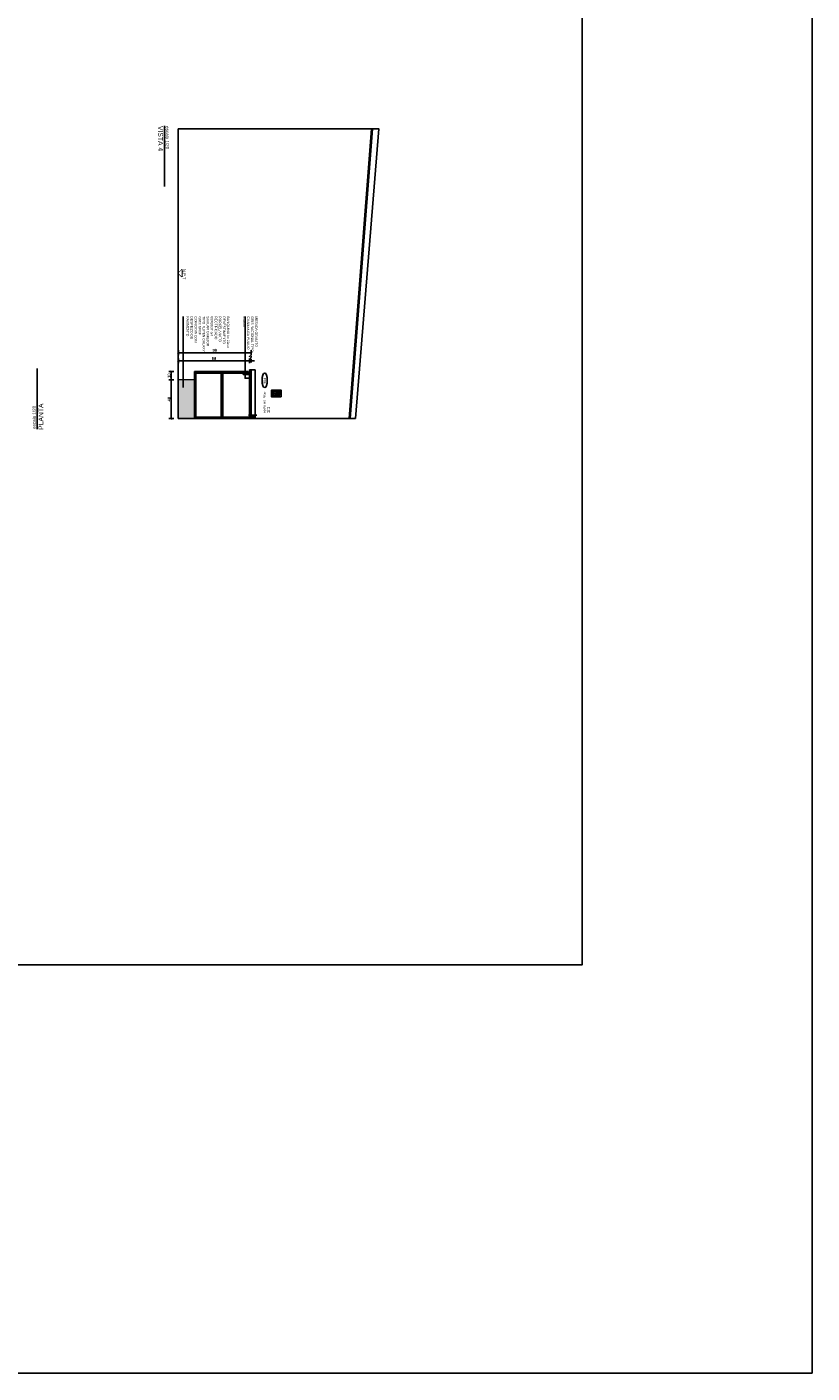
# Model space of a CAD drawing. Extents: x 1 to 126, y -14 to 17.
# Tile 131 of 132: x 116 to 126, y -14 to 3. Entities that reach past the tile are written whole.
import ezdxf
from ezdxf.enums import TextEntityAlignment as Align

# ---------------------------------------------------------------- set-up
doc = ezdxf.new("R2010")
doc.units = 0
doc.set_wipeout_variables(frame=1)
doc.header["$PDMODE"] = 3
doc.linetypes.add('DASHDOT', pattern=[1, 0.5, -0.25, 0, -0.25])
doc.linetypes.add('HIDDEN2', pattern=[0.1875, 0.125, -0.0625])
for name, color, linetype in [('A MURO', 1, 'Continuous'), ('A MURO VISTO', 2, 'Continuous'), ('A PROYECCION 2', 2, 'Continuous'), ('A PROYECCION DISC', 253, 'HIDDEN2'), ('A-ANNO-PLANI @ 20', 1, 'Continuous'), ('A-ANNO-TEXT @ 20', 2, 'Continuous'), ('A-ANOT-COTA-PARC', 1, 'Continuous'), ('A-ANOT-NIVL @ 20', 2, 'Continuous'), ('A-ANOT-TTEC', 2, 'Continuous'), ('ACOT-P', 2, 'Continuous'), ('AE-ALBA-1', 1, 'Continuous'), ('E-ELEC', 1, 'Continuous'), ('TEXTOS', 2, 'Continuous')]:
    doc.layers.add(name, color=color, linetype=linetype)
doc.layers.add('A-ALBA-4', color=2, linetype='Continuous', lineweight=25)
doc.styles.add('ARIAL', font='arial.ttf')
doc.styles.add('BIS-COTA', font='swissb.ttf')
doc.styles.add('BIS-TXT', font='swiss.ttf')
doc.styles.add('E5-100', font='micross.ttf')
doc.styles.add('ROMANS', font='romans.shx')
doc.dimstyles.new('BIS-COTA-PARC', dxfattribs={"dimscale": 0, "dimtxt": 0.0018, "dimasz": 0.001, "dimexe": 0.0015, "dimexo": 0, "dimgap": 0.0005, "dimtad": 1, "dimdec": 0, "dimlfac": 100, "dimzin": 9, "dimdsep": 46, "dimtxsty": 'BIS-COTA', "dimblk": 'OBLIQUE', "dimcen": 2.5, "dimclrd": 256, "dimclre": 251, "dimclrt": 2, "dimadec": 1, "dimazin": 2, "dimtfac": 1, "dimtdec": 0, "dimtix": 1, "dimtmove": 2, "dimatfit": 3, "dimldrblk": 'DOT', "dimfxl": 0.0015, "dimfxlon": 1, "dimtolj": 1, "dimtzin": 0, "dimarcsym": 0})
doc.dimstyles.new('ESC20', dxfattribs={"dimtxt": 0.04, "dimasz": 0.02, "dimexe": 0, "dimexo": 0, "dimgap": 0.02, "dimtad": 1, "dimtoh": 1, "dimdec": 0, "dimlfac": 100, "dimzin": 12, "dimdsep": 46, "dimtxsty": 'ROMANS', "dimblk1": 'PUNTO', "dimblk2": 'PUNTO', "dimsah": 1, "dimcen": 0, "dimse1": 1, "dimse2": 1, "dimclrd": 8, "dimclre": 1, "dimadec": 0, "dimazin": 0, "dimtfac": 0.1, "dimtdec": 0, "dimtix": 1, "dimtmove": 2, "dimatfit": 3, "dimldrblk": 'PUNTO', "dimfxl": 1, "dimtvp": 0.7, "dimtolj": 1, "dimtzin": 0, "dimarcsym": 0})
pattern_1 = [(225, (23.618083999, 93.220245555), (8.838834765e-06, -8.838834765e-06), [])]

# ---------------------------------------------------------------- blocks, each defined once
blk = doc.blocks.new('_Oblique')
at = {"color": 0, "lineweight": -2}
blk.add_line((-0.5, -0.5), (0.5, 0.5), dxfattribs=at)
blk = doc.blocks.new('*D153')
at = {"layer": 'A-ANOT-COTA-PARC', "color": 251, "lineweight": -2, "transparency": 16777216}
for p, q in [((117.931, -1.536), (117.871, -1.536)), ((117.931, -2.016), (117.871, -2.016))]:
    blk.add_line(p, q, dxfattribs=at)
at = {"layer": 'A-ANOT-COTA-PARC', "lineweight": -2, "transparency": 16777216}
blk.add_line((117.901, -2.016), (117.901, -1.536), dxfattribs=at)
at = {"layer": 'Defpoints', "color": 0, "transparency": 16777216}
for p in [(117.901, -1.536), (117.988, -1.536), (117.988, -2.016)]:
    blk.add_point(p, dxfattribs=at)
at = {"layer": 'A-ANOT-COTA-PARC', "lineweight": -2, "transparency": 16777216, "xscale": 0.02, "yscale": 0.02, "zscale": 0.02}
for p, rotation in [((117.901, -1.536), 90), ((117.901, -2.016), 270)]:
    blk.add_blockref('_Oblique', p, dxfattribs=dict(at, rotation=rotation))
at = {"layer": 'A-ANOT-COTA-PARC', "color": 2, "transparency": 16777216, "insert": (117.873, -1.776), "char_height": 0.036, "attachment_point": 5, "rotation": 90, "style": 'BIS-COTA'}
blk.add_mtext('\\A1;48', dxfattribs=at)
blk = doc.blocks.new('_Dot')
at = {"color": 0, "linetype": 'ByBlock', "lineweight": -2}
blk.add_line((-0.5, 0), (-1, 0), dxfattribs=at)
at = {"color": 0, "linetype": 'ByBlock', "const_width": 0.5}
blk.add_lwpolyline([(-0.25, 0, 1), (0.25, 0, 1)], format="xyb", close=True, dxfattribs=at)
blk = doc.blocks.new('*D154')
at = {"layer": 'A-ANOT-COTA-PARC', "color": 251, "lineweight": -2, "transparency": 16777216}
for p, q in [((117.988, -1.332), (117.988, -1.272)), ((118.868, -1.332), (118.868, -1.272))]:
    blk.add_line(p, q, dxfattribs=at)
at = {"layer": 'A-ANOT-COTA-PARC', "lineweight": -2, "transparency": 16777216}
blk.add_line((118.868, -1.302), (117.988, -1.302), dxfattribs=at)
at = {"layer": 'Defpoints', "color": 0, "transparency": 16777216}
for p in [(117.988, -1.302), (117.988, -1.476), (118.868, -1.563)]:
    blk.add_point(p, dxfattribs=at)
at = {"layer": 'A-ANOT-COTA-PARC', "lineweight": -2, "transparency": 16777216, "xscale": 0.02, "yscale": 0.02, "zscale": 0.02, "rotation": 180}
blk.add_blockref('_Oblique', (117.988, -1.302), dxfattribs=at)
at = {"layer": 'A-ANOT-COTA-PARC', "lineweight": -2, "transparency": 16777216, "xscale": 0.02, "yscale": 0.02, "zscale": 0.02}
blk.add_blockref('_Oblique', (118.868, -1.302), dxfattribs=at)
at = {"layer": 'A-ANOT-COTA-PARC', "color": 2, "transparency": 16777216, "insert": (118.428, -1.273), "char_height": 0.036, "attachment_point": 5, "style": 'BIS-COTA'}
blk.add_mtext('\\A1;88', dxfattribs=at)
blk = doc.blocks.new('*D155')
at = {"layer": 'A-ANOT-COTA-PARC', "color": 251, "lineweight": -2, "transparency": 16777216}
for p, q in [((117.988, -1.232), (117.988, -1.172)), ((118.888, -1.232), (118.888, -1.172))]:
    blk.add_line(p, q, dxfattribs=at)
at = {"layer": 'A-ANOT-COTA-PARC', "lineweight": -2, "transparency": 16777216}
blk.add_line((118.888, -1.202), (117.988, -1.202), dxfattribs=at)
at = {"layer": 'Defpoints', "color": 0, "transparency": 16777216}
for p in [(117.988, -1.202), (117.988, -1.476), (118.888, -1.476)]:
    blk.add_point(p, dxfattribs=at)
at = {"layer": 'A-ANOT-COTA-PARC', "lineweight": -2, "transparency": 16777216, "xscale": 0.02, "yscale": 0.02, "zscale": 0.02, "rotation": 180}
blk.add_blockref('_Oblique', (117.988, -1.202), dxfattribs=at)
at = {"layer": 'A-ANOT-COTA-PARC', "lineweight": -2, "transparency": 16777216, "xscale": 0.02, "yscale": 0.02, "zscale": 0.02}
blk.add_blockref('_Oblique', (118.888, -1.202), dxfattribs=at)
at = {"layer": 'A-ANOT-COTA-PARC', "color": 2, "transparency": 16777216, "insert": (118.438, -1.173), "char_height": 0.036, "attachment_point": 5, "style": 'BIS-COTA'}
blk.add_mtext('\\A1;90', dxfattribs=at)
blk = doc.blocks.new('PUNTO')
for p, q in [((-1, 0), (1, 0)), ((0, 1), (0, -1))]:
    blk.add_line(p, q)
at = {"const_width": 0.3}
blk.add_lwpolyline([(-0.15, 0, 1), (0.15, 0, 1)], format="xyb", close=True, dxfattribs=at)
blk = doc.blocks.new('*D151')
at = {"layer": 'ACOT-P', "color": 8, "lineweight": -2, "transparency": 16777216}
for p, q in [((118.848, -1.302), (118.828, -1.302)), ((118.888, -1.302), (118.868, -1.302)), ((118.908, -1.302), (118.928, -1.302))]:
    blk.add_line(p, q, dxfattribs=at)
at = {"layer": 'Defpoints', "color": 0, "transparency": 16777216}
for p in [(118.868, -1.302), (118.868, -1.476), (118.888, -1.476)]:
    blk.add_point(p, dxfattribs=at)
at = {"layer": 'ACOT-P', "color": 8, "lineweight": -2, "transparency": 16777216, "xscale": 0.02, "yscale": 0.02, "zscale": 0.02}
blk.add_blockref('PUNTO', (118.868, -1.302), dxfattribs=at)
at = {"layer": 'ACOT-P', "color": 8, "lineweight": -2, "transparency": 16777216, "xscale": 0.02, "yscale": 0.02, "zscale": 0.02, "rotation": 180}
blk.add_blockref('PUNTO', (118.888, -1.302), dxfattribs=at)
at = {"layer": 'ACOT-P', "color": 0, "transparency": 16777216, "insert": (118.878, -1.262), "char_height": 0.04, "attachment_point": 5, "style": 'ROMANS'}
blk.add_mtext('\\A1;2', dxfattribs=at)
blk = doc.blocks.new('*D156')
at = {"layer": 'A-ANOT-COTA-PARC', "color": 251, "lineweight": -2, "transparency": 16777216}
for p, q in [((117.931, -1.436), (117.871, -1.436)), ((117.931, -1.536), (117.871, -1.536))]:
    blk.add_line(p, q, dxfattribs=at)
at = {"layer": 'A-ANOT-COTA-PARC', "lineweight": -2, "transparency": 16777216}
blk.add_line((117.901, -1.536), (117.901, -1.436), dxfattribs=at)
at = {"layer": 'Defpoints', "color": 0, "transparency": 16777216}
for p in [(117.901, -1.436), (117.988, -1.436), (117.988, -1.536)]:
    blk.add_point(p, dxfattribs=at)
at = {"layer": 'A-ANOT-COTA-PARC', "lineweight": -2, "transparency": 16777216, "xscale": 0.02, "yscale": 0.02, "zscale": 0.02}
for p, rotation in [((117.901, -1.436), 90), ((117.901, -1.536), 270)]:
    blk.add_blockref('_Oblique', p, dxfattribs=dict(at, rotation=rotation))
at = {"layer": 'A-ANOT-COTA-PARC', "color": 2, "transparency": 16777216, "insert": (117.873, -1.486), "char_height": 0.036, "attachment_point": 5, "rotation": 90, "style": 'BIS-COTA'}
blk.add_mtext('\\A1;10', dxfattribs=at)
blk = doc.blocks.new('CCA-PLANI1')
blk.add_wipeout([(0.225, 0), (0.219, -0.019), (0.205, -0.033), (0.187, -0.044), (0.169, -0.053), (0.15, -0.06), (0.131, -0.065), (0.111, -0.07), (0.091, -0.073), (0.071, -0.076), (0.051, -0.078), (0.03, -0.079), (0.01, -0.08), (-0.01, -0.08), (-0.03, -0.079), (-0.051, -0.078), (-0.071, -0.076), (-0.091, -0.073), (-0.111, -0.07), (-0.131, -0.065), (-0.15, -0.06), (-0.169, -0.053), (-0.187, -0.044), (-0.205, -0.033), (-0.219, -0.019), (-0.225, 0), (-0.219, 0.019), (-0.205, 0.033), (-0.187, 0.044), (-0.169, 0.053), (-0.15, 0.06), (-0.131, 0.065), (-0.111, 0.07), (-0.091, 0.073), (-0.071, 0.076), (-0.051, 0.078), (-0.03, 0.079), (-0.01, 0.08), (0.01, 0.08), (0.03, 0.079), (0.051, 0.078), (0.071, 0.076), (0.091, 0.073), (0.111, 0.07), (0.131, 0.065), (0.15, 0.06), (0.169, 0.053), (0.187, 0.044), (0.205, 0.033), (0.219, 0.019)])
blk.add_ellipse((0, 0), major_axis=(-0.225, 0), ratio=0.355556, start_param=-3.141592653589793, end_param=3.141592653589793)
at = {"color": 2, "style": 'E5-100'}
blk.add_attdef('TIPO', text='', height=0.075, rotation=360, dxfattribs=at).set_placement((0, 0), align=Align.MIDDLE_CENTER)
blk = doc.blocks.new('*U49')
at = {"color": 0, "linetype": 'Continuous'}
blk.add_line((-0.0043, 0), (0.00215, 0), dxfattribs=at)
at = {"color": 0, "linetype": 'Continuous', "ltscale": 5}
blk.add_lwpolyline([(-0.00215, 0.00215), (0.00215, 0.00215), (0, 0), (-0.00215, 0.00215)], dxfattribs=at)
blk.add_wipeout([(0, 0), (0.00215, 0.00215), (-0.00215, 0.00215)])
blk = doc.blocks.new('*D152')
at = {"layer": 'ACOT-P', "color": 8, "lineweight": -2, "transparency": 16777216}
for p, q in [((118.848, -1.302), (118.828, -1.302)), ((118.888, -1.302), (118.868, -1.302)), ((118.908, -1.302), (118.928, -1.302))]:
    blk.add_line(p, q, dxfattribs=at)
at = {"layer": 'Defpoints', "color": 0, "transparency": 16777216}
for p in [(118.868, -1.302), (118.868, -1.476), (118.888, -1.476)]:
    blk.add_point(p, dxfattribs=at)
at = {"layer": 'ACOT-P', "color": 8, "lineweight": -2, "transparency": 16777216, "xscale": 0.02, "yscale": 0.02, "zscale": 0.02}
blk.add_blockref('PUNTO', (118.868, -1.302), dxfattribs=at)
at = {"layer": 'ACOT-P', "color": 8, "lineweight": -2, "transparency": 16777216, "xscale": 0.02, "yscale": 0.02, "zscale": 0.02, "rotation": 180}
blk.add_blockref('PUNTO', (118.888, -1.302), dxfattribs=at)
at = {"layer": 'ACOT-P', "color": 0, "transparency": 16777216, "insert": (118.878, -1.262), "char_height": 0.04, "attachment_point": 5, "style": 'ROMANS'}
blk.add_mtext('\\A1;2', dxfattribs=at)
blk = doc.blocks.new('EL-LLAVE BIPOLAR-MODULO SHUKO')
at = {"linetype": 'ByBlock', "ltscale": 0.005}
blk.add_wipeout([(-5.118, 125.618), (-5.118, 125.538), (-4.998, 125.538), (-4.998, 125.618)], dxfattribs=at)
h = blk.add_hatch(dxfattribs=at)
h.set_pattern_fill('ANSI31', color=8, scale=0.0001, angle=-90, style=0)
h.set_pattern_definition(pattern_1)
edge = h.paths.add_edge_path()
edge.add_arc((-5.058, 125.578), 0.00321, 90, 450)
h = blk.add_hatch(dxfattribs=at)
h.set_pattern_fill('ANSI31', color=8, scale=5e-05, angle=-90, style=0)
h.set_pattern_definition([(225, (23.6180839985, 93.220245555), (4.4194173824e-06, -4.4194173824e-06), [])])
edge = h.paths.add_edge_path()
edge.add_arc((-5.043, 125.578), 0.00161, 90, 450)
h = blk.add_hatch(dxfattribs=at)
h.set_pattern_fill('ANSI31', color=8, scale=0.0001, angle=-90, style=0)
h.set_pattern_definition(pattern_1)
edge = h.paths.add_edge_path()
edge.add_arc((-5.028, 125.578), 0.00321, 90, 450)
for points in [[(-5.118, 125.618), (-5.118, 125.538), (-4.998, 125.538), (-4.998, 125.618)], [(-5.103, 125.603), (-5.103, 125.553), (-5.073, 125.553), (-5.073, 125.603)], [(-5.098, 125.598), (-5.098, 125.558), (-5.078, 125.558), (-5.078, 125.598)], [(-5.073, 125.603), (-5.073, 125.553), (-5.013, 125.553), (-5.013, 125.603)]]:
    blk.add_lwpolyline(points, close=True, dxfattribs=at)
for centre, radius in [((-5.043, 125.578), 0.0225), ((-5.058, 125.578), 0.00321), ((-5.043, 125.578), 0.00161), ((-5.028, 125.578), 0.00321)]:
    blk.add_circle(centre, radius, dxfattribs=at)
blk = doc.blocks.new('A-ANNO-TIT')
blk.add_line((-0.0375, 0), (0, 0))
at = {"linetype": 'Continuous', "style": 'E5-100'}
blk.add_attdef('TITULO', text='', height=0.003, dxfattribs=at).set_placement((0, 0), align=Align.BOTTOM_RIGHT)
blk.add_attdef('ESCALA', text='', height=0.002, dxfattribs=at).set_placement((-0.00024, -0.00283), align=Align.RIGHT)

msp = doc.modelspace()

# ---------------------------------------------------------------- hatches: boundary and pattern name
h = msp.add_hatch(color=252)
h.dxf.hatch_style = 1
h.paths.add_polyline_path([(118.1878, -1.4535), (118.1878, -1.4355), (118.8478, -1.4355), (118.8478, -1.4535)])
h = msp.add_hatch(color=252)
h.dxf.hatch_style = 1
h.paths.add_polyline_path([(118.1878, -1.4535), (118.1878, -1.9975), (118.2058, -1.9975), (118.2058, -1.4535)])
h = msp.add_hatch(color=252)
h.dxf.hatch_style = 1
h.paths.add_polyline_path([(118.5188, -1.4535), (118.5188, -1.9975), (118.5368, -1.9975), (118.5368, -1.4535)])
h = msp.add_hatch(color=252)
h.dxf.hatch_style = 1
h.paths.add_polyline_path([(118.7878, -1.4735), (118.7878, -1.4535), (118.8678, -1.4535), (118.8678, -1.4735)])
h = msp.add_hatch(color=252)
h.dxf.hatch_style = 1
h.paths.add_polyline_path([(118.8678, -1.4155), (118.8678, -2.0155), (118.8878, -2.0155), (118.8878, -1.4155)])
h = msp.add_hatch(color=251)
h.dxf.hatch_style = 1
h.paths.add_polyline_path([(118.1878, -2.0155), (117.9878, -2.0155), (117.9878, -1.5355), (118.1878, -1.5355)])
h = msp.add_hatch(color=252)
h.dxf.hatch_style = 1
h.paths.add_polyline_path([(118.8878, -2.0155), (118.8878, -1.9955), (118.9378, -1.9955), (118.9378, -2.0155)])
h = msp.add_hatch(color=252)
h.dxf.hatch_style = 1
h.paths.add_polyline_path([(118.8678, -1.9975), (118.8678, -2.0155), (118.1878, -2.0155), (118.1878, -1.9975)])

# ---------------------------------------------------------------- linework, layer by layer
msp.add_line((118.0483, -1.6337), (118.0483, -0.7534))
msp.add_lwpolyline([(118.8123, -0.7534), (118.8123, -1.5187), (118.8765, -1.5187)])
at = {"layer": 'A MURO'}
for p, q in [((118.8678, -2.0155), (118.8678, -1.4155)), ((118.8878, -1.4155), (118.8678, -1.4155)), ((118.8678, -2.0155), (118.8678, -1.4155)), ((118.8878, -2.0155), (118.8878, -1.4155))]:
    msp.add_line(p, q, dxfattribs=at)
msp.add_lwpolyline([(118.8878, -2.0155), (118.8878, -1.9955), (118.9378, -1.9955), (118.9378, -2.0155)], close=True, dxfattribs=at)
at = {"layer": 'A MURO VISTO', "color": 8}
for p, q in [((118.9378, -1.4155), (118.8878, -1.4155)), ((118.9378, -1.9955), (118.9378, -1.4155))]:
    msp.add_line(p, q, dxfattribs=at)
at = {"layer": 'A PROYECCION 2', "color": 4, "linetype": 'Continuous', "lineweight": 13}
msp.add_line((118.0878, -1.5355), (117.9878, -1.5355), dxfattribs=at)
at = {"layer": 'A PROYECCION 2', "color": 1, "linetype": 'Continuous', "lineweight": 13}
for p, q in [((118.1878, -1.5355), (117.9878, -1.5355)), ((118.1878, -2.0155), (117.9878, -2.0155))]:
    msp.add_line(p, q, dxfattribs=at)
at = {"layer": 'A PROYECCION DISC', "color": 8, "linetype": 'DASHDOT', "ltscale": 0.002}
msp.add_line((118.8553, -1.9723), (119.0202, -1.9723), dxfattribs=at)
at = {"layer": 'A-ALBA-4', "color": 1}
msp.add_lwpolyline([(1.1824, 16.9766), (125.8135, 16.9766), (125.8135, -13.8078), (1.1824, -13.8078)], close=True, dxfattribs=at)
at = {"layer": 'A-ALBA-4'}
for points in [[(120.1766, -2.0155), (120.4635, 1.5645), (117.9878, 1.5645)], [(120.0966, -2.0155), (120.3751, 1.5645)], [(120.1087, -2.0155), (120.3871, 1.5645)], [(120.1766, -2.0155), (117.9878, -2.0155)]]:
    msp.add_lwpolyline(points, dxfattribs=at)
at = {"layer": 'AE-ALBA-1'}
for points in [[(118.1878, -1.4535), (118.1878, -1.4355), (118.8478, -1.4355), (118.8478, -1.4535)], [(118.1878, -1.4535), (118.1878, -1.9975), (118.2058, -1.9975), (118.2058, -1.4535)], [(118.5188, -1.4535), (118.5188, -2.0155), (118.5368, -2.0155), (118.5368, -1.4535)]]:
    msp.add_lwpolyline(points, close=True, dxfattribs=at)
at = {"layer": 'AE-ALBA-1', "elevation": -0.0005}
msp.add_lwpolyline([(118.7878, -1.4735), (118.7878, -1.4535), (118.8678, -1.4535), (118.8678, -1.4735)], close=True, dxfattribs=at)
at = {"layer": 'AE-ALBA-1'}
msp.add_lwpolyline([(118.5368, -1.9975), (118.8678, -1.9975), (118.8678, -2.0155), (118.1878, -2.0155), (118.1878, -1.9975), (118.5188, -1.9975)], dxfattribs=at)

# ---------------------------------------------------------------- block references
at = {"layer": 'A-ANNO-TEXT @ 20', "linetype": 'Continuous'}
ref = msp.add_blockref('A-ANNO-TIT', (117.8156, 1.602), dxfattribs=dict(at, xscale=20, yscale=20, zscale=20, rotation=89.99999999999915))
ref.add_attrib('TITULO', 'VISTA 4', dxfattribs={"layer": '0', "linetype": 'Continuous', "height": 0.06, "rotation": 270, "style": 'E5-100'}).set_placement((117.7204, 1.2875), align=Align.BOTTOM_RIGHT)
ref.add_attrib('ESCALA', 'escala 1/20', dxfattribs={"layer": '0', "linetype": 'Continuous', "height": 0.04, "rotation": 270, "style": 'E5-100'}).set_placement((117.8323, 1.3117), align=Align.RIGHT)
ref = msp.add_blockref('A-ANNO-TIT', (116.2439, -2.1489), dxfattribs=dict(at, xscale=20, yscale=20, zscale=20, rotation=269.9999999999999))
ref.add_attrib('TITULO', 'PLANTA', dxfattribs={"layer": '0', "linetype": 'Continuous', "height": 0.06, "rotation": 90, "style": 'E5-100'}).set_placement((116.3391, -1.8295), align=Align.BOTTOM_RIGHT)
ref.add_attrib('ESCALA', 'escala 1/20', dxfattribs={"layer": '0', "linetype": 'Continuous', "height": 0.04, "rotation": 90, "style": 'E5-100'}).set_placement((116.2272, -1.8586), align=Align.RIGHT)

# ---------------------------------------------------------------- texts
at = {"layer": 'TEXTOS', "rotation": 270, "style": 'ARIAL'}
for s, insert, char_height, width, attachment_point in [('{\\C2;BANQUINA h= 20cm\\PREVESTIMIENTO PORCELANATO\\PRECTIFICADO  \\P60X60cm G4 \\PSIMILAR O MEJOR TIPO KLIPEN GALAXY\\PGRIS DEBE COINCIDIR CON DESPIEZO DE PAVIMENTO}', (118.6176, -0.7534), 0.03, 0.448349, 1), ('MESADA GRANITO \\PGRIS NACIONAL TIPO CHAMANGÁ PULIDO e=2cm', (118.9666, -0.7534), 0.03, 0.47873, 1), ('{\\H1.2x;\\C2;EJE\\P\\H0.83333x;PASE  GRIFERÍA }', (119.0426, -1.948), 0.025, 1.080482, 9)]:
    msp.add_mtext(s, dxfattribs=dict(at, insert=insert, char_height=char_height, width=width, attachment_point=attachment_point))

# ---------------------------------------------------------------- dimensions: what is measured, and where the dimension line sits
at = {"layer": 'A-ANOT-COTA-PARC'}
for base, p1, picture, middle in [((117.9878, -1.2018), (118.8878, -1.4756), '*D155', (118.4378, -1.1732)), ((117.9878, -1.3018), (118.8678, -1.5633), '*D154', (118.4278, -1.2733))]:
    dim = msp.add_linear_dim(base=base, p1=p1, p2=(117.9878, -1.4756), dimstyle='BIS-COTA-PARC', dxfattribs=at)
    dim.commit()
    dim.dimension.update_dxf_attribs({"geometry": picture, "text_midpoint": middle})
for base, p1, p2, angle, picture, middle in [((117.901, -1.4355), (117.9878, -1.5355), (117.9878, -1.4355), 270, '*D156', (117.8726, -1.4855)), ((117.901, -1.5355), (117.9878, -2.0155), (117.9878, -1.5355), 90, '*D153', (117.8725, -1.7755))]:
    dim = msp.add_linear_dim(base=base, p1=p1, p2=p2, angle=angle, dimstyle='BIS-COTA-PARC', dxfattribs=at)
    dim.commit()
    dim.dimension.update_dxf_attribs({"geometry": picture, "text_midpoint": middle})
at = {"layer": 'ACOT-P'}
for picture in ['*D151', '*D152']:
    dim = msp.add_linear_dim(base=(118.8678, -1.3018), p1=(118.8878, -1.4756), p2=(118.8678, -1.4756), dimstyle='ESC20', override={"dimclrd": 8}, dxfattribs=at)
    dim.commit()
    dim.dimension.update_dxf_attribs({"geometry": picture, "text_midpoint": (118.8778, -1.2618)})

# ---------------------------------------------------------------- next in the draw order: block references
at = {"layer": 'A-ANNO-PLANI @ 20'}
ref = msp.add_blockref('CCA-PLANI1', (119.054, -1.5437), dxfattribs=dict(at, xscale=0.400175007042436, yscale=0.400175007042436, zscale=0.400175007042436, rotation=89.99999999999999))
ref.add_attrib('TIPO', 'P06', dxfattribs={"layer": '0', "color": 2, "height": 0.03001, "rotation": 90, "style": 'E5-100', "text_generation_flag": 6}).set_placement((119.054, -1.5477), align=Align.MIDDLE_CENTER)
at = {"layer": 'A-ANOT-NIVL @ 20', "xscale": -20, "yscale": 20, "zscale": 20, "rotation": 269.9999999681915}
msp.add_blockref('*U49', (117.9878, -0.221), dxfattribs=at)

# ---------------------------------------------------------------- next in the draw order: linework, layer by layer
at = {"layer": 'A-ALBA-4'}
msp.add_lwpolyline([(117.9878, 1.5645), (117.9878, -2.0155)], dxfattribs=at)

# ---------------------------------------------------------------- next in the draw order: block references
at = {"layer": 'E-ELEC', "rotation": 180}
msp.add_blockref('EL-LLAVE BIPOLAR-MODULO SHUKO', (114.1398, 123.8726), dxfattribs=at)

# ---------------------------------------------------------------- next in the draw order: texts
at = {"layer": 'A-ANOT-TTEC', "insert": (118.0786, -0.1676), "char_height": 0.036, "attachment_point": 1, "rotation": 270, "style": 'BIS-TXT'}
msp.add_mtext_dynamic_manual_height_columns('N.P.T', width=0.605992, gutter_width=0.025, heights=[0], dxfattribs=at)

# ---------------------------------------------------------------- next in the draw order: linework, layer by layer
msp.add_lwpolyline([(104.4777, 7.9395), (122.9747, 7.9395), (122.9747, -8.7641), (104.4777, -8.7641)], close=True)

doc.saveas('drawing.dxf')
